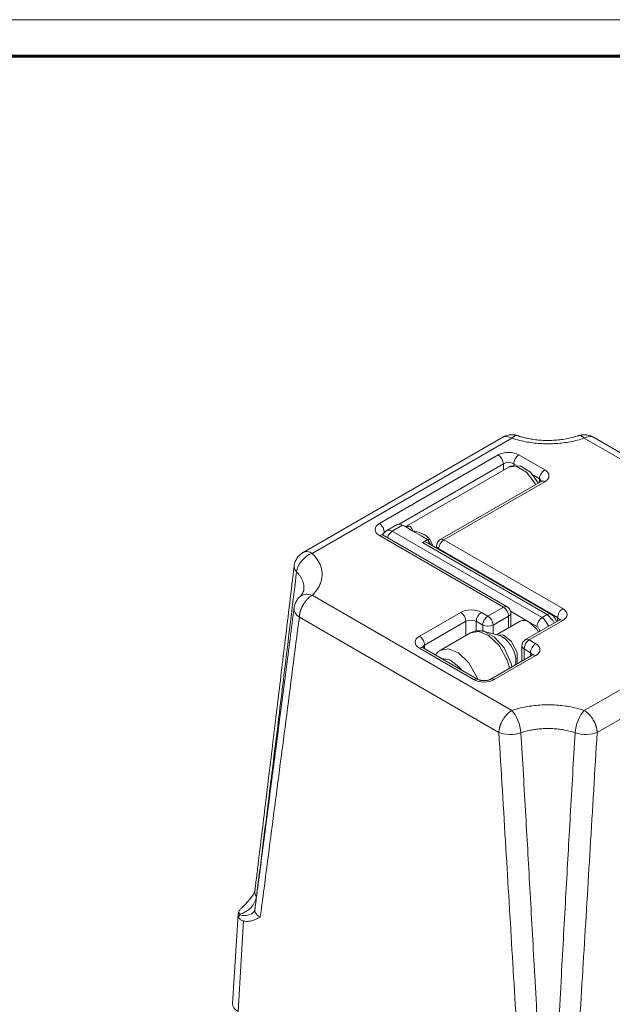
# Model space of a CAD drawing. Header units: millimetres. Extents: x 0 to 594, y 0 to 420.
# Tile 17 of 18: x 430 to 511, y 285 to 420. Entities that reach past the tile are written whole.
import ezdxf

# ---------------------------------------------------------------- set-up
doc = ezdxf.new("R2010")
doc.units = ezdxf.units.MM
doc.linetypes.add('K5LT_BASIC', pattern=[0])
doc.linetypes.add('K5LT_THIN', pattern=[0])
doc.layers.add('Системный слой (1)', color=7, linetype='Continuous', true_color=0x6c6c6c)

# ---------------------------------------------------------------- blocks, each defined once
blk = doc.blocks.new('U45')
at = {"layer": 'Системный слой (1)', "color": 7, "linetype": 'K5LT_THIN', "lineweight": 18, "true_color": 0xffffff}
for p, q in [((468.85, 347.18), (468.74, 347.12)), ((468.74, 347.12), (468.74, 347.12)), ((469.24, 347.24), (468.85, 347.18)), ((469.68, 347.15), (469.24, 347.24)), ((469.99, 347), (469.68, 347.15))]:
    blk.add_line(p, q, dxfattribs=at)
blk = doc.blocks.new('U48')
at = {"layer": 'Системный слой (1)', "color": 7, "linetype": 'K5LT_THIN', "lineweight": 18, "true_color": 0xffffff}
for p, q in [((507.21, 362.77), (507.53, 362.92)), ((507.53, 362.92), (507.97, 363.01)), ((507.97, 363.01), (508.35, 362.94)), ((508.35, 362.94), (508.46, 362.89)), ((508.46, 362.89), (508.46, 362.89))]:
    blk.add_line(p, q, dxfattribs=at)
blk = doc.blocks.new('U49')
at = {"layer": 'Системный слой (1)', "color": 7, "linetype": 'K5LT_THIN', "lineweight": 18, "true_color": 0xffffff}
for p, q in [((459.9, 297.93), (459.83, 297.65)), ((459.83, 297.65), (459.9, 297.27))]:
    blk.add_line(p, q, dxfattribs=at)
blk = doc.blocks.new('U84')
at = {"layer": 'Системный слой (1)', "color": 7, "linetype": 'K5LT_THIN', "lineweight": 18, "true_color": 0xffffff}
for p, q in [((496.04, 362.89), (496.16, 362.95)), ((496.04, 362.89), (496.04, 362.89)), ((496.16, 362.95), (496.55, 363.01)), ((496.55, 363.01), (496.99, 362.91)), ((496.99, 362.91), (497.29, 362.77))]:
    blk.add_line(p, q, dxfattribs=at)
blk = doc.blocks.new('U89')
at = {"layer": 'Системный слой (1)', "color": 7, "linetype": 'K5LT_THIN', "lineweight": 18, "true_color": 0xffffff}
for p, q in [((479.79, 349.75), (479.66, 349.5)), ((479.96, 349.96), (479.79, 349.75)), ((480.19, 350.13), (479.96, 349.96))]:
    blk.add_line(p, q, dxfattribs=at)
blk = doc.blocks.new('U90')
at = {"layer": 'Системный слой (1)', "color": 7, "linetype": 'K5LT_THIN', "lineweight": 18, "true_color": 0xffffff}
for p, q in [((484.89, 349.41), (483.77, 350.06)), ((485.77, 348.9), (484.89, 349.41))]:
    blk.add_line(p, q, dxfattribs=at)
blk = doc.blocks.new('U91')
at = {"layer": 'Системный слой (1)', "color": 7, "linetype": 'K5LT_THIN', "lineweight": 18, "true_color": 0xffffff}
for p, q in [((485.89, 348.67), (485.77, 348.9)), ((486.02, 348.44), (485.89, 348.67)), ((486.15, 348.21), (486.02, 348.44))]:
    blk.add_line(p, q, dxfattribs=at)
blk = doc.blocks.new('U92')
at = {"layer": 'Системный слой (1)', "color": 7, "linetype": 'K5LT_THIN', "lineweight": 18, "true_color": 0xffffff}
for p, q in [((482.64, 350.71), (482.35, 350.87)), ((483.77, 350.06), (482.64, 350.71))]:
    blk.add_line(p, q, dxfattribs=at)
blk = doc.blocks.new('U93')
at = {"layer": 'Системный слой (1)', "color": 7, "linetype": 'K5LT_THIN', "lineweight": 18, "true_color": 0xffffff}
for p, q in [((499.68, 337.61), (500.71, 336.62)), ((500.71, 336.62), (500.96, 336.23))]:
    blk.add_line(p, q, dxfattribs=at)
blk = doc.blocks.new('U94')
at = {"layer": 'Системный слой (1)', "color": 7, "linetype": 'K5LT_THIN', "lineweight": 18, "true_color": 0xffffff}
for p, q in [((497.15, 358.94), (496.86, 358.8)), ((498.44, 358.97), (497.15, 358.94)), ((499.84, 358.13), (498.44, 358.97)), ((500.92, 356.63), (499.84, 358.13))]:
    blk.add_line(p, q, dxfattribs=at)
blk = doc.blocks.new('U95')
at = {"layer": 'Системный слой (1)', "color": 7, "linetype": 'K5LT_THIN', "lineweight": 18, "true_color": 0xffffff}
for p, q in [((502.65, 338.68), (502.99, 338.41)), ((502.99, 338.41), (503.26, 338.06)), ((503.26, 338.06), (503.43, 337.66))]:
    blk.add_line(p, q, dxfattribs=at)
blk = doc.blocks.new('U96')
at = {"layer": 'Системный слой (1)', "color": 7, "linetype": 'K5LT_THIN', "lineweight": 18, "true_color": 0xffffff}
for p, q in [((486.83, 333.11), (487.03, 333.36)), ((487.03, 333.36), (487.27, 333.57)), ((487.27, 333.57), (487.53, 333.75))]:
    blk.add_line(p, q, dxfattribs=at)
blk = doc.blocks.new('U120')
at = {"layer": 'Системный слой (1)', "color": 7, "linetype": 'K5LT_THIN', "lineweight": 18, "true_color": 0xffffff}
for p, q in [((479.17, 351.08), (479.67, 350.55)), ((479.67, 350.55), (479.88, 349.87))]:
    blk.add_line(p, q, dxfattribs=at)
blk = doc.blocks.new('U122')
at = {"layer": 'Системный слой (1)', "color": 7, "linetype": 'K5LT_THIN', "lineweight": 18, "true_color": 0xffffff}
for p, q in [((487.53, 333.75), (488.64, 333.94)), ((488.64, 333.94), (490, 333.39)), ((490, 333.39), (491.43, 332.04)), ((491.43, 332.04), (492.59, 329.94)), ((492.59, 329.94), (492.65, 329.76))]:
    blk.add_line(p, q, dxfattribs=at)
blk = doc.blocks.new('U123')
at = {"layer": 'Системный слой (1)', "color": 7, "linetype": 'K5LT_THIN', "lineweight": 18, "true_color": 0xffffff}
for p, q in [((493.5, 336.33), (494.86, 335.61)), ((494.86, 335.61), (496.23, 334.09)), ((496.23, 334.09), (497.2, 331.92)), ((497.2, 331.92), (497.29, 331.47))]:
    blk.add_line(p, q, dxfattribs=at)
blk = doc.blocks.new('U124')
at = {"layer": 'Системный слой (1)', "color": 7, "linetype": 'K5LT_THIN', "lineweight": 18, "true_color": 0xffffff}
for p, q in [((491.65, 336.13), (492.77, 336.32)), ((492.77, 336.32), (494.12, 335.76)), ((494.12, 335.76), (495.55, 334.42)), ((495.55, 334.42), (496.71, 332.32)), ((496.71, 332.32), (496.99, 331.29))]:
    blk.add_line(p, q, dxfattribs=at)
blk = doc.blocks.new('U125')
at = {"layer": 'Системный слой (1)', "color": 7, "linetype": 'K5LT_THIN', "lineweight": 18, "true_color": 0xffffff}
for p, q in [((502.15, 338.63), (502.9, 337.84)), ((502.9, 337.84), (503.08, 337.46))]:
    blk.add_line(p, q, dxfattribs=at)
blk = doc.blocks.new('U126')
at = {"layer": 'Системный слой (1)', "color": 7, "linetype": 'K5LT_THIN', "lineweight": 18, "true_color": 0xffffff}
for p, q in [((501.74, 338), (501.44, 338.22)), ((502.37, 337.05), (501.74, 338))]:
    blk.add_line(p, q, dxfattribs=at)
blk = doc.blocks.new('U127')
at = {"layer": 'Системный слой (1)', "color": 7, "linetype": 'K5LT_THIN', "lineweight": 18, "true_color": 0xffffff}
for p, q in [((495.24, 335.88), (496.14, 335.8)), ((496.14, 335.8), (497.19, 334.98)), ((497.19, 334.98), (498.01, 333.44)), ((498.01, 333.44), (498.04, 332.04)), ((498.04, 332.04), (497.96, 331.85))]:
    blk.add_line(p, q, dxfattribs=at)
blk = doc.blocks.new('U128')
at = {"layer": 'Системный слой (1)', "color": 7, "linetype": 'K5LT_THIN', "lineweight": 18, "true_color": 0xffffff}
for p, q in [((480.44, 349.53), (480.28, 349.15)), ((480.94, 350.06), (480.44, 349.53))]:
    blk.add_line(p, q, dxfattribs=at)
blk = doc.blocks.new('U129')
at = {"layer": 'Системный слой (1)', "color": 7, "linetype": 'K5LT_THIN', "lineweight": 18, "true_color": 0xffffff}
for p, q in [((482.94, 350.73), (482.79, 350.67)), ((483.1, 350.76), (482.94, 350.73)), ((483.26, 350.74), (483.1, 350.76))]:
    blk.add_line(p, q, dxfattribs=at)
blk = doc.blocks.new('U130')
at = {"layer": 'Системный слой (1)', "color": 7, "linetype": 'K5LT_THIN', "lineweight": 18, "true_color": 0xffffff}
for p, q in [((487.7, 332.61), (488.81, 332.43)), ((488.81, 332.43), (490.06, 331.49)), ((490.06, 331.49), (490.44, 331.03))]:
    blk.add_line(p, q, dxfattribs=at)
blk = doc.blocks.new('U131')
at = {"layer": 'Системный слой (1)', "color": 7, "linetype": 'K5LT_THIN', "lineweight": 18, "true_color": 0xffffff}
for p, q in [((497.9, 358.92), (496.86, 358.8)), ((499.3, 358.13), (497.9, 358.92)), ((500.56, 356.42), (499.3, 358.13))]:
    blk.add_line(p, q, dxfattribs=at)
blk = doc.blocks.new('U197')
at = {"color": 7, "linetype": 'K5LT_THIN', "lineweight": 18, "true_color": 0xffffff}
blk.add_line((0, 420), (594, 420), dxfattribs=at)
at = {"color": 143, "linetype": 'K5LT_BASIC', "lineweight": 60, "true_color": 0x33acca}
blk.add_line((20, 415), (589, 415), dxfattribs=at)

msp = doc.modelspace()

# ---------------------------------------------------------------- linework, layer by layer
at = {"layer": 'Системный слой (1)', "color": 7, "linetype": 'K5LT_THIN', "lineweight": 18, "true_color": 0xffffff}
for p, q in [((496.0439, 362.8914), (468.7351, 347.1246)), ((497.2938, 362.7675), (469.9852, 347.0008)), ((534.518, 347.0008), (507.2094, 362.7675)), ((535.7681, 347.1246), (508.4593, 362.8914)), ((508.4593, 362.8913), (508.4594, 362.8913)), ((495.433, 360.4684), (479.1695, 351.0787)), ((501.797, 358.4271), (498.2614, 360.4684)), ((496.1401, 359.2436), (481.8944, 351.0189)), ((496.865, 358.8046), (482.7811, 350.6733)), ((496.1401, 358.3861), (496.1401, 359.2436)), ((497.5543, 359.0378), (497.5543, 359.2436)), ((497.8812, 359.0549), (497.5543, 359.2436)), ((501.0899, 357.2024), (500.2578, 357.6828)), ((501.0899, 357.2024), (501.3687, 356.8906)), ((501.0899, 356.7241), (501.0899, 357.2024)), ((487.5084, 348.8828), (501.297, 356.8437)), ((488.0084, 348.8333), (501.797, 356.7941)), ((481.6015, 350.9488), (480.1873, 350.1323)), ((482.3515, 350.8745), (480.9373, 350.0581)), ((479.1695, 349.4457), (496.1401, 339.6477)), ((479.5978, 349.5422), (479.8482, 349.8368)), ((479.6695, 349.4952), (496.6401, 339.6973)), ((501.4434, 338.2189), (480.9373, 350.0581)), ((484.895, 349.4061), (484.8949, 349.4061)), ((485.0586, 348.4951), (485.7657, 348.9034)), ((486.0284, 348.9331), (485.805, 348.8122)), ((486.5448, 347.9753), (486.0284, 348.9331)), ((504.2718, 339.4436), (488.0084, 348.8333)), ((502.1505, 338.6271), (485.0586, 348.4951)), ((502.6505, 338.6766), (485.7478, 348.4354)), ((487.0084, 347.7076), (487.0084, 348.0168)), ((487.3013, 347.5385), (487.3013, 347.6086)), ((503.5647, 338.2189), (487.3013, 347.6086)), ((468.8251, 341.9836), (468.8251, 341.9835)), ((469.9852, 341.2761), (497.2938, 325.5094)), ((507.2094, 325.5094), (534.518, 341.2761)), ((496.1401, 339.6477), (494.0188, 338.423)), ((468.2185, 338.2861), (495.5271, 322.5194)), ((490.3065, 338.9333), (484.6496, 335.6673)), ((494.0188, 338.423), (493.1349, 338.9333)), ((496.8472, 338.423), (494.7259, 337.1982)), ((496.8472, 336.819), (496.8472, 338.423)), ((499.6756, 337.6065), (497.106, 339.09)), ((497.1401, 336.9881), (497.1401, 338.8312)), ((502.1505, 338.6271), (501.4434, 338.2189)), ((503.5647, 337.7406), (503.5647, 338.2189)), ((503.5647, 338.2189), (503.8436, 337.9071)), ((508.9761, 322.5194), (536.2847, 338.2861)), ((491.0136, 337.7085), (485.3567, 334.4426)), ((491.0136, 335.7603), (491.0136, 337.7085)), ((492.4278, 336.3974), (492.4278, 337.7085)), ((493.3117, 337.1982), (492.4278, 337.7085)), ((493.3117, 336.3726), (493.3117, 337.1982)), ((494.7259, 336.0095), (494.7259, 337.1982)), ((495.2213, 335.8803), (498.4256, 337.7303)), ((499.1756, 335.2065), (503.7718, 337.8601)), ((499.6756, 335.157), (504.2718, 337.8106)), ((500.7363, 336.9941), (499.6756, 337.6065)), ((487.5261, 333.7469), (491.6474, 336.1263)), ((495.4566, 335.8189), (493.496, 336.3305)), ((495.4566, 335.8189), (495.4565, 335.8189)), ((501.0899, 336.3117), (501.0899, 336.3817)), ((501.1531, 336.3482), (501.0899, 336.3817)), ((484.6496, 334.0343), (492.0742, 329.7477)), ((485.0779, 334.1308), (485.3567, 334.4426)), ((485.1496, 334.0838), (492.5742, 329.7972)), ((485.3567, 333.9643), (485.3567, 334.4426)), ((498.6756, 332.2642), (498.6756, 334.3405)), ((500.5595, 334.6467), (499.6756, 335.157)), ((494.4027, 329.7972), (500.0595, 333.0632)), ((494.9027, 329.7477), (500.5595, 333.0137)), ((499.8524, 333.4219), (498.9685, 333.9322)), ((498.9685, 332.4333), (498.9685, 333.9322)), ((499.8524, 332.9436), (499.8524, 333.4219)), ((499.8524, 333.4219), (500.1312, 333.1102)), ((497.7857, 331.7846), (497.7746, 331.744)), ((497.7857, 331.7846), (497.7857, 331.7846)), ((462.0509, 300.5466), (462.0525, 300.5491)), ((462.3612, 300.0419), (462.3496, 300.0569)), ((459.0936, 285.4009), (459.8344, 297.6485)), ((462.0469, 298.0256), (462.0469, 298.0256)), ((459.8241, 284.3307), (460.5735, 296.7202))]:
    msp.add_line(p, q, dxfattribs=at)
for centre, start, end in [((488.0084, 348.0168), 120, 180), ((496.1401, 338.8312), 0, 60), ((499.6756, 334.3405), 120, 180)]:
    msp.add_arc(centre, 1, start, end, dxfattribs=at)
for centre, major_axis, ratio, start_param, end_param in [((497.2938, 360.7262), (0.8028, 2.3676), 0.41351148, 6.28134036, 6.97003349), ((507.2094, 360.7262), (-0.8028, 2.3676), 0.41351148, 5.59633712, 6.28503026), ((496.8472, 359.6519), (-2, 0), 0.57735027, 3.92699082, 5.49778714), ((495.433, 359.6519), (-0.5, 0.866), 0.57735027, 3.92699082, 5.49778714), ((498.2614, 359.6519), (0.5, 0.866), 0.57735027, 0.78539816, 2.35619449), ((496.8472, 358.8354), (-1, 0), 0.57735027, 3.92699082, 5.49778714), ((501.797, 357.6106), (0.5, 0.866), 0.57735027, 0.78539816, 2.35619449), ((500.3827, 357.6106), (2, 0), 0.57735027, 5.49778714, 7.06858347), ((501.797, 355.9777), (-0.5, 0.866), 0.57735027, 5.49778714, 6.28318531), ((480.5838, 350.2622), (-2, 0), 0.57735027, 5.49778714, 7.06858347), ((480.9373, 348.8333), (-0.75, 1.299), 0.57735027, 5.49778714, 6.28318531), ((482.3515, 349.6498), (-0.75, 1.299), 0.57735027, 5.49778714, 6.28318531), ((482.9506, 351.6541), (-0.258, -0.9661), 0.90035581, 0.00243692, 0.64206925), ((479.1695, 348.6292), (0.5, 0.866), 0.57735027, 0, 0.78539816), ((488.0084, 348.0168), (0.5, 0.866), 0.57735027, 0.78539816, 2.35619449), ((488.0084, 348.0168), (-0.5, 0.866), 0.57735027, 5.49778714, 6.28318531), ((485.7044, 347.3058), (-0.628, 1.1991), 0.60288476, 5.52259756, 6.30799573), ((488.0084, 348.0168), (-1, 0), 0.57735027, 0, 0.78539816), ((469.9852, 344.9596), (-1.7525, -1.7829), 0.70404184, 4.09085794, 5.54753798), ((469.9852, 344.9596), (-2.4821, 0.299), 0.53089498, 6.28103291, 6.88042107), ((469.9852, 339.2348), (-1.7525, 1.7829), 0.70404184, 5.33392002, 6.27419421), ((469.9852, 339.2348), (2.4792, -0.3217), 0.61627279, 3.14828923, 4.00221947), ((496.1401, 338.8312), (0.5, 0.866), 0.57735027, 0, 0.78539816), ((496.1401, 338.8312), (-0.5, 0.866), 0.57735027, 3.92699082, 5.49778714), ((504.2718, 338.6271), (0.5, 0.866), 0.57735027, 0.78539816, 2.35619449), ((502.8576, 338.6271), (2, 0), 0.57735027, 5.49778714, 7.06858347), ((491.7207, 338.1168), (-2, 0), 0.57735027, 3.92699082, 5.49778714), ((490.3065, 338.1168), (-0.5, 0.866), 0.57735027, 3.92699082, 5.49778714), ((493.1349, 338.1168), (0.5, 0.866), 0.57735027, 0.78539816, 2.35619449), ((494.0188, 337.6065), (0.5, 0.866), 0.57735027, 0.78539816, 2.35619449), ((494.0188, 337.6065), (0.5, -0.866), 0.57735027, 0.78539816, 2.35619449), ((496.1401, 338.8312), (1, 0), 0.57735027, 5.49778714, 6.28318531), ((501.4434, 337.4024), (-0.5, -0.866), 0.57735027, 3.92699082, 5.49778714), ((502.1505, 337.8106), (0.5, 0.866), 0.57735027, 0, 0.78539816), ((491.7207, 337.3003), (-1, 0), 0.57735027, 3.92699082, 5.49778714), ((494.0188, 337.6065), (1, 0), 0.57735027, 3.92699082, 5.49778714), ((499.6756, 335.5652), (1.25, -2.1651), 0.57735027, 2.35619449, 3.14159265), ((500.7363, 336.5859), (0.25, -0.433), 0.57735027, 0.78539816, 2.35619449), ((504.2718, 336.9941), (-0.5, 0.866), 0.57735027, 5.49778714, 6.28318531), ((486.0638, 334.8508), (-2, 0), 0.57735027, 5.49778714, 7.06858347), ((484.6496, 334.8508), (-0.5, 0.866), 0.57735027, 3.92699082, 5.49778714), ((495.9575, 333.4186), (1.3404, -2.3217), 0.57735027, 0.51797467, 2.62361798), ((484.6496, 333.2178), (0.5, 0.866), 0.57735027, 0, 0.78539816), ((499.6756, 334.3405), (-1, 0), 0.57735027, 0, 0.78539816), ((499.6756, 334.3405), (-0.5, -0.866), 0.57735027, 3.92699082, 5.49778714), ((499.6756, 334.3405), (-0.5, 0.866), 0.57735027, 5.49778714, 6.28318531), ((500.5595, 333.8302), (0.5, 0.866), 0.57735027, 0.78539816, 2.35619449), ((499.1453, 333.8302), (2, 0), 0.57735027, 5.49778714, 7.06858347), ((500.5595, 332.1972), (-0.5, 0.866), 0.57735027, 5.49778714, 6.28318531), ((492.0742, 328.9312), (0.5, 0.866), 0.57735027, 0, 0.78539816), ((493.4885, 330.5642), (2, 0), 0.57735027, 3.92699082, 5.49778714), ((494.9027, 328.9312), (-0.5, 0.866), 0.57735027, 5.49778714, 6.28318531), ((497.2938, 323.4682), (-0.8028, 2.3676), 0.41351148, 4.13965707, 5.59633712), ((507.2094, 323.4682), (0.8028, 2.3676), 0.41351148, 0.68684819, 2.14352823), ((497.2938, 323.4682), (-2.4955, -0.15), 0.490835, 0.75513917, 2.06933703), ((507.2094, 323.4682), (2.4955, -0.15), 0.490835, 4.21384827, 5.52804614), ((460.0955, 299.6904), (1.9514, 1.5627), 0.74111603, 4.17676333, 5.6320457), ((460.0955, 299.5883), (1.9514, -1.5627), 0.74111603, 5.24801463, 6.27183326), ((461.5951, 285.3507), (2.503, 0), 0.5766475, 3.10672852, 3.92638183)]:
    msp.add_ellipse(centre, major_axis=major_axis, ratio=ratio, start_param=start_param, end_param=end_param, dxfattribs=at)
for points, knots in [([(496.0439, 362.8913), (496.0618, 362.9017), (496.0799, 362.9118), (496.1162, 362.9316), (496.1345, 362.9413), (496.1713, 362.9602), (496.1899, 362.9694), (496.2425, 362.9947), (496.2768, 363.0103), (496.3763, 363.0528), (496.4418, 363.0776), (496.605, 363.1316), (496.7019, 363.1572), (496.8951, 363.1961), (496.9927, 363.2099), (497.178, 363.2252), (497.2674, 363.2277), (497.4412, 363.2232), (497.5231, 363.217), (497.6586, 363.2001), (497.7138, 363.1913), (497.837, 363.1674), (497.9016, 363.1521), (498.0099, 363.1219), (498.0544, 363.1081), (498.0966, 363.0938)], [0.30366083, 0.30366083, 0.30366083, 0.30366083, 0.76245406, 0.76245406, 1.22124728, 1.22124728, 1.68004051, 1.68004051, 2.51521596, 2.51521596, 4.07574202, 4.07574202, 6.30943332, 6.30943332, 8.44568827, 8.44568827, 10.45002462, 10.45002462, 12.25925214, 12.25925214, 13.50077044, 13.50077044, 14.99175681, 14.99175681, 16, 16, 16, 16]), ([(497.2938, 362.7675), (497.6407, 362.6498), (498.3282, 362.4485), (499.36, 362.23), (500.3624, 362.0853), (501.3517, 362.003), (502.357, 361.9795), (503.3578, 362.0153), (504.3423, 362.1095), (505.3101, 362.2616), (506.2726, 362.4759), (506.8973, 362.6616), (507.2094, 362.7675)], [0, 0, 0, 0, 1.50865904, 2.88637321, 4.11537518, 5.37974728, 6.63024573, 7.88468886, 9.13606339, 10.36846926, 11.64237216, 13, 13, 13, 13]), ([(498.0966, 363.0938), (498.0972, 363.0936), (498.0978, 363.0934), (498.0991, 363.093), (498.0999, 363.0927), (498.1021, 363.0919), (498.1036, 363.0914), (498.1079, 363.09), (498.1108, 363.089), (498.1194, 363.0861), (498.1251, 363.0842), (498.1421, 363.0785), (498.1535, 363.0747), (498.1874, 363.0635), (498.21, 363.056), (498.2776, 363.0342), (498.3228, 363.0198), (498.4584, 362.9779), (498.5497, 362.951), (498.8249, 362.8736), (499.0122, 362.8259), (499.4445, 362.727), (499.6919, 362.6782), (500.2007, 362.5932), (500.4625, 362.5574), (501.0034, 362.4992), (501.2828, 362.4776), (501.8129, 362.4523), (502.0631, 362.4468), (502.6248, 362.4492), (502.9361, 362.4607), (503.5218, 362.5012), (503.7966, 362.5284), (504.3735, 362.6029), (504.6746, 362.6523), (505.2244, 362.7624), (505.4749, 362.8208), (505.955, 362.9491), (506.1848, 363.0186), (506.4066, 363.0938)], [0, 0, 0, 0, 0.0047619, 0.0047619, 0.01107114, 0.01107114, 0.02317382, 0.02317382, 0.04686342, 0.04686342, 0.09372685, 0.09372685, 0.18693792, 0.18693792, 0.37129597, 0.37129597, 0.73588393, 0.73588393, 1.45680365, 1.45680365, 2.88213028, 2.88213028, 4.68235842, 4.68235842, 6.52145964, 6.52145964, 8.43951776, 8.43951776, 10.14033374, 10.14033374, 12.25805378, 12.25805378, 14.15759625, 14.15759625, 16.30260576, 16.30260576, 18.17439273, 18.17439273, 20, 20, 20, 20]), ([(508.4592, 362.8914), (508.4413, 362.9017), (508.4233, 362.9118), (508.387, 362.9316), (508.3688, 362.9412), (508.3321, 362.9601), (508.3136, 362.9693), (508.2611, 362.9945), (508.2269, 363.0101), (508.1277, 363.0525), (508.0624, 363.0773), (507.8994, 363.1312), (507.8025, 363.1569), (507.6093, 363.1959), (507.5117, 363.2097), (507.3263, 363.2251), (507.2369, 363.2277), (507.0631, 363.2233), (506.9811, 363.2171), (506.8452, 363.2002), (506.7897, 363.1914), (506.6662, 363.1674), (506.6016, 363.1521), (506.4933, 363.1219), (506.4489, 363.1081), (506.4066, 363.0938)], [0.30486881, 0.30486881, 0.30486881, 0.30486881, 0.76245406, 0.76245406, 1.22003931, 1.22003931, 1.67762456, 1.67762456, 2.51038405, 2.51038405, 4.06607822, 4.06607822, 6.30042005, 6.30042005, 8.43736957, 8.43736957, 10.44214597, 10.44214597, 12.25240195, 12.25240195, 13.50077044, 13.50077044, 14.99175681, 14.99175681, 16, 16, 16, 16]), ([(501.418, 356.9353), (501.4177, 356.9348), (501.4173, 356.9342), (501.4128, 356.9291), (501.4086, 356.9247), (501.3971, 356.9138), (501.3894, 356.907), (501.37, 356.8914), (501.3583, 356.8828), (501.3383, 356.8692), (501.3316, 356.8648), (501.3161, 356.855), (501.3071, 356.8496), (501.2974, 356.8439), (501.2972, 356.8438), (501.297, 356.8437)], [0, 0, 0, 0, 1.4, 1.4, 2.78404211, 2.78404211, 4.18404211, 4.18404211, 5.58404211, 5.58404211, 6.2277727, 6.2277727, 6.98288686, 6.98288686, 7, 7, 7, 7]), ([(482.6365, 350.71), (482.6376, 350.7094), (482.64, 350.7081), (482.6449, 350.7055), (482.6479, 350.7041), (482.6521, 350.7021), (482.6531, 350.7017), (482.6548, 350.701), (482.6557, 350.7006), (482.6572, 350.6999), (482.6579, 350.6996), (482.6593, 350.6991), (482.6599, 350.6989), (482.6611, 350.6984), (482.6617, 350.6981), (482.6629, 350.6977), (482.6634, 350.6975), (482.6649, 350.6969), (482.6659, 350.6965), (482.669, 350.6954), (482.6711, 350.6946), (482.6793, 350.6918), (482.6853, 350.6899), (482.6926, 350.688)], [0, 0, 0, 0, 2.8, 2.8, 5.6, 5.6, 6.33229943, 6.33229943, 6.95942332, 6.95942332, 7.47330501, 7.47330501, 7.89439308, 7.89439308, 8.31548114, 8.31548114, 8.64319132, 8.64319132, 9.29861168, 9.29861168, 10.56271207, 10.56271207, 14, 14, 14, 14]), ([(482.7991, 350.673), (482.795, 350.6729), (482.7919, 350.6729), (482.7856, 350.6731), (482.7834, 350.6732), (482.778, 350.6735), (482.7747, 350.6737), (482.7652, 350.6744), (482.7579, 350.6752), (482.742, 350.6774), (482.7332, 350.6788), (482.7141, 350.6826), (482.7033, 350.6851), (482.6926, 350.688)], [0, 0, 0, 0, 0.6, 0.6, 0.85698529, 0.85698529, 1.2, 1.2, 1.8, 1.8, 2.4, 2.4, 3, 3, 3, 3]), ([(483.7657, 350.0581), (483.7321, 350.1222), (483.6888, 350.2388), (483.6122, 350.3802), (483.546, 350.489), (483.4837, 350.5726), (483.4218, 350.6399), (483.3625, 350.6893), (483.3097, 350.7217), (483.2781, 350.7361), (483.2649, 350.7413)], [0, 0, 0, 0, 2.11079632, 3.93282793, 5.46111293, 6.85349404, 8.10997128, 9.37794966, 10.34129256, 11, 11, 11, 11]), ([(479.6695, 349.4952), (479.6687, 349.4957), (479.6678, 349.4962), (479.6655, 349.4976), (479.6641, 349.4984), (479.6626, 349.4993), (479.6625, 349.4993), (479.6598, 349.5009), (479.6571, 349.5025), (479.6496, 349.507), (479.6449, 349.51), (479.6323, 349.5179), (479.6248, 349.5229), (479.6124, 349.5315), (479.6073, 349.5352), (479.5935, 349.5453), (479.5856, 349.5515), (479.5724, 349.5626), (479.5671, 349.5675), (479.5571, 349.577), (479.5531, 349.5813), (479.549, 349.586), (479.5487, 349.5864), (479.5485, 349.5867)], [0, 0, 0, 0, 0.07741726, 0.07741726, 0.21011661, 0.21011661, 0.21289746, 0.21289746, 0.46450355, 0.46450355, 0.9290071, 0.9290071, 1.76124001, 1.76124001, 2.40756398, 2.40756398, 3.63708663, 3.63708663, 4.84701917, 4.84701917, 6.44701917, 6.44701917, 8, 8, 8, 8]), ([(486.0284, 348.9331), (485.9953, 348.9832), (485.9277, 349.0723), (485.8193, 349.1892), (485.7099, 349.2897), (485.592, 349.384), (485.4617, 349.4752), (485.3129, 349.5662), (485.1456, 349.655), (484.9569, 349.7414), (484.7452, 349.824), (484.5096, 349.901), (484.2594, 349.9669), (484.0097, 350.0213), (483.8437, 350.0444), (483.7657, 350.0581)], [0, 0, 0, 0, 1.022417, 1.93864252, 2.83200159, 3.70109124, 4.69132513, 5.75240131, 6.92315173, 8.2063085, 9.61650863, 11.1687285, 12.84891043, 14.47680272, 16, 16, 16, 16]), ([(468.735, 347.1245), (468.7115, 347.111), (468.6883, 347.0971), (468.6081, 347.0472), (468.5518, 347.009), (468.4088, 346.9031), (468.3246, 346.8317), (468.1677, 346.6795), (468.096, 346.6004), (467.9665, 346.4379), (467.9065, 346.3523), (467.8032, 346.1835), (467.7588, 346.1007), (467.6814, 345.9343), (467.6486, 345.8528), (467.603, 345.7197), (467.5869, 345.6677), (467.5533, 345.5436), (467.5375, 345.4736), (467.5172, 345.3604), (467.5108, 345.3185), (467.5046, 345.2705), (467.5039, 345.2645), (467.5032, 345.2586)], [0.22375791, 0.22375791, 0.22375791, 0.22375791, 0.67127373, 0.67127373, 1.79006329, 1.79006329, 3.62208639, 3.62208639, 5.38062535, 5.38062535, 7.07765666, 7.07765666, 8.65608857, 8.65608857, 10.09514824, 10.09514824, 10.99807496, 10.99807496, 12.19845092, 12.19845092, 12.900622, 12.900622, 13, 13, 13, 13]), ([(469.9852, 341.2761), (470.1889, 341.4763), (470.5377, 341.8733), (470.9161, 342.4689), (471.1668, 343.0477), (471.3094, 343.6188), (471.3501, 344.1993), (471.288, 344.7772), (471.1248, 345.3456), (470.8615, 345.9042), (470.5373, 346.3895), (470.2285, 346.7534), (470.0512, 346.936), (469.9852, 347.0008)], [0, 0, 0, 0, 1.62467456, 3.10835206, 4.43188808, 5.79352597, 7.14020741, 8.49130448, 9.83904397, 11.16662251, 12.53622289, 13.47351083, 14, 14, 14, 14]), ([(462.1306, 300.7959), (462.1333, 300.8181), (462.136, 300.8403), (462.1441, 300.9077), (462.1496, 300.9528), (462.166, 301.0873), (462.1769, 301.1768), (462.2093, 301.4436), (462.2308, 301.621), (462.2951, 302.15), (462.3378, 302.5016), (462.4652, 303.5504), (462.5498, 304.2475), (462.8022, 306.3274), (462.9698, 307.7102), (463.4722, 311.8574), (463.8067, 314.6216), (464.4997, 320.3547), (464.8583, 323.3235), (465.5749, 329.261), (465.9329, 332.2296), (466.6951, 338.5517), (467.0992, 341.9051), (467.5032, 345.2586)], [0.03974013, 0.03974013, 0.03974013, 0.03974013, 0.07716616, 0.07716616, 0.1531166, 0.1531166, 0.30372071, 0.30372071, 0.6023354, 0.6023354, 1.19437771, 1.19437771, 2.3680882, 2.3680882, 4.69643628, 4.69643628, 9.35145705, 9.35145705, 14.351453, 14.351453, 19.35144895, 19.35144895, 24.99997975, 24.99997975, 24.99997975, 24.99997975]), ([(462.3496, 300.0569), (462.872, 304.1806), (463.8436, 311.9388), (465.2245, 323.0957), (466.5366, 333.7719), (467.3979, 340.8153), (467.8436, 344.4658)], [0, 0, 0, 0, 1.95463264, 3.67286784, 5.27585781, 7, 7, 7, 7]), ([(468.8251, 341.9836), (468.8473, 342.1355), (468.8625, 342.4272), (468.8095, 342.841), (468.6977, 343.2224), (468.5361, 343.5781), (468.3305, 343.9089), (468.0985, 344.2037), (467.929, 344.3826), (467.8436, 344.4658)], [0, 0, 0, 0, 1.76008034, 3.36732461, 4.79590064, 6.23838903, 7.62940121, 8.87472353, 10, 10, 10, 10]), ([(468.2327, 341.0177), (468.1594, 340.9457), (468.0905, 340.869), (467.9619, 340.707), (467.9025, 340.6215), (467.7943, 340.4434), (467.7457, 340.3508), (467.6605, 340.1604), (467.624, 340.0627), (467.5637, 339.8646), (467.5398, 339.7643), (467.5162, 339.6286), (467.511, 339.5943), (467.5063, 339.5588), (467.5061, 339.5577), (467.506, 339.5565)], [0, 0, 0, 0, 2.96946565, 2.96946565, 5.97032334, 5.97032334, 8.98595132, 8.98595132, 11.99244799, 11.99244799, 14.96480533, 14.96480533, 15.96740305, 15.96740305, 16, 16, 16, 16]), ([(468.2185, 338.2861), (468.2189, 338.3), (468.22, 338.3282), (468.2223, 338.3709), (468.2255, 338.4141), (468.2305, 338.4725), (468.2362, 338.5229), (468.242, 338.5677), (468.2463, 338.5974), (468.2519, 338.6364), (468.2595, 338.6816), (468.2677, 338.7273), (468.2768, 338.7732), (468.2865, 338.8194), (468.297, 338.866), (468.3082, 338.9127), (468.3202, 338.9598), (468.333, 339.007), (468.3462, 339.0545), (468.3606, 339.1016), (468.3751, 339.1485), (468.3874, 339.1852), (468.3973, 339.2161), (468.408, 339.246), (468.4218, 339.2852), (468.4379, 339.3288), (468.4542, 339.3716), (468.4707, 339.4134), (468.4872, 339.4543), (468.504, 339.4938), (468.5205, 339.5325), (468.5374, 339.5702), (468.5542, 339.6073), (468.5712, 339.6436), (468.5884, 339.6796), (468.6061, 339.7158), (468.6246, 339.7526), (468.6443, 339.791), (468.6653, 339.8308), (468.6888, 339.8743), (468.746, 339.9771), (468.8353, 340.1252), (468.9303, 340.2651), (468.9893, 340.3465), (469.0118, 340.3768), (469.0374, 340.4107), (469.0621, 340.4429), (469.0908, 340.4792), (469.1152, 340.5095), (469.1399, 340.5396), (469.1647, 340.5692), (469.1898, 340.5985), (469.2149, 340.6275), (469.2404, 340.6561), (469.266, 340.6843), (469.2918, 340.7122), (469.3179, 340.7397), (469.344, 340.7668), (469.3703, 340.7937), (469.3969, 340.8201), (469.4879, 340.9089), (469.5916, 341.0002), (469.6976, 341.083), (469.7375, 341.113), (469.7679, 341.1352), (469.7984, 341.1569), (469.8292, 341.1781), (469.8601, 341.1988), (469.8912, 341.219), (469.9329, 341.2452), (469.9643, 341.264), (469.9852, 341.2761)], [0, 0, 0, 0, 0.94643591, 1.89805432, 2.8539756, 3.81413664, 5.73739015, 6.13884487, 6.69886172, 7.660394, 8.62173335, 9.58480447, 10.5497428, 11.51814918, 12.48815824, 13.4608927, 14.43522699, 15.41248085, 16.391018, 17.36396463, 18.32970493, 19.27967224, 19.63168356, 20.22125215, 21.13787633, 22.03791551, 22.91275076, 23.77906904, 24.61827382, 25.43923026, 26.23310302, 27.01798509, 27.78505985, 28.54340049, 29.29304003, 30.04271566, 30.81841288, 31.62026115, 32.47497783, 33.35632674, 34.40096831, 39.09459841, 43.07562623, 43.95589461, 44.80941749, 45.22330186, 46.3837786, 47.131501, 47.87911673, 48.62621312, 49.37290621, 50.11919314, 50.86538843, 51.6114929, 52.35769875, 53.10399467, 53.85026092, 54.59715483, 55.34488647, 56.09488196, 56.84619835, 63.00363632, 64.60013324, 65.40884271, 66.2191821, 67.03481518, 67.85396049, 68.67851135, 69.50487257, 70.3349011, 72, 72, 72, 72]), ([(468.2327, 341.0177), (468.2476, 341.0324), (468.2622, 341.047), (468.2893, 341.0745), (468.3017, 341.0874), (468.3189, 341.1055), (468.3239, 341.1108), (468.331, 341.1183), (468.333, 341.1205), (468.3371, 341.1249), (468.3391, 341.127), (468.3428, 341.131), (468.3444, 341.1328), (468.3491, 341.1378), (468.3521, 341.1411), (468.3611, 341.151), (468.367, 341.1575), (468.3843, 341.1767), (468.3955, 341.1893), (468.4283, 341.2271), (468.4491, 341.2519), (468.5082, 341.3248), (468.5435, 341.3719), (468.6107, 341.4682), (468.6415, 341.5171), (468.6935, 341.6077), (468.7151, 341.6496), (468.7509, 341.7271), (468.7654, 341.7629), (468.7891, 341.8292), (468.7984, 341.86), (468.8144, 341.9219), (468.8187, 341.9519), (468.8251, 341.9836), (468.8251, 341.9836), (468.8251, 341.9836)], [0, 0, 0, 0, 0.72148837, 0.72148837, 1.3632205, 1.3632205, 1.62891625, 1.62891625, 1.738922, 1.738922, 1.84892776, 1.84892776, 1.93797884, 1.93797884, 2.10560383, 2.10560383, 2.43561534, 2.43561534, 3.08516154, 3.08516154, 4.38425393, 4.38425393, 6.96148539, 6.96148539, 9.87754031, 9.87754031, 12.66846735, 12.66846735, 15.36417628, 15.36417628, 17.97098101, 17.97098101, 20.99798207, 20.99798207, 21, 21, 21, 21]), ([(462.1296, 298.2752), (462.1309, 298.2856), (462.1323, 298.2961), (462.1366, 298.3286), (462.1395, 298.3506), (462.1481, 298.4163), (462.1538, 298.46), (462.1709, 298.5904), (462.1823, 298.677), (462.2162, 298.9357), (462.2387, 299.1076), (462.306, 299.6207), (462.3507, 299.9618), (462.484, 300.9794), (462.5726, 301.6561), (462.8381, 303.6854), (463.0149, 305.0382), (463.5436, 309.0861), (463.8951, 311.7817), (464.6051, 317.2319), (464.9636, 319.9866), (465.6801, 325.4962), (466.0381, 328.2512), (466.7662, 333.8563), (467.1362, 336.7065), (467.506, 339.5565)], [0.02148398, 0.02148398, 0.02148398, 0.02148398, 0.04047978, 0.04047978, 0.08047962, 0.08047962, 0.15983938, 0.15983938, 0.31727907, 0.31727907, 0.62959878, 0.62959878, 1.24911885, 1.24911885, 2.47792031, 2.47792031, 4.93435664, 4.93435664, 9.82791852, 9.82791852, 14.82789853, 14.82789853, 19.82787853, 19.82787853, 24.99990002, 24.99990002, 24.99990002, 24.99990002]), ([(462.8784, 297.2813), (463.4674, 301.7732), (464.633, 310.6986), (466.4117, 324.3678), (467.6031, 333.5438), (468.2185, 338.2861)], [0, 0, 0, 0, 1.97295158, 3.91885475, 6, 6, 6, 6]), ([(503.8929, 337.9517), (503.8926, 337.9512), (503.8921, 337.9507), (503.8876, 337.9456), (503.8835, 337.9411), (503.872, 337.9302), (503.8643, 337.9234), (503.8449, 337.9079), (503.8332, 337.8992), (503.8132, 337.8856), (503.8065, 337.8812), (503.7909, 337.8714), (503.782, 337.866), (503.7723, 337.8604), (503.772, 337.8603), (503.7718, 337.8601)], [0, 0, 0, 0, 1.4, 1.4, 2.78404211, 2.78404211, 4.18404211, 4.18404211, 5.58404211, 5.58404211, 6.2277727, 6.2277727, 6.98288686, 6.98288686, 7, 7, 7, 7]), ([(491.6474, 336.1263), (491.7171, 336.1665), (491.789, 336.2029), (491.9369, 336.2676), (492.0128, 336.2959), (492.1685, 336.3444), (492.2483, 336.3645), (492.4116, 336.3964), (492.4952, 336.4081), (492.6663, 336.4227), (492.7538, 336.4255), (492.9325, 336.4219), (493.0238, 336.4153), (493.2103, 336.3922), (493.3054, 336.3754), (493.4321, 336.3467), (493.4641, 336.3389), (493.496, 336.3305)], [0, 0, 0, 0, 1.78754432, 1.78754432, 3.58463304, 3.58463304, 5.40714882, 5.40714882, 7.27333573, 7.27333573, 9.20051233, 9.20051233, 11.20258368, 11.20258368, 13.2934196, 13.2934196, 14, 14, 14, 14]), ([(485.1496, 334.0838), (485.1488, 334.0843), (485.1479, 334.0848), (485.1455, 334.0862), (485.1441, 334.0871), (485.1399, 334.0895), (485.1372, 334.0911), (485.1297, 334.0957), (485.125, 334.0986), (485.1124, 334.1066), (485.1049, 334.1116), (485.0924, 334.1201), (485.0873, 334.1238), (485.0736, 334.1339), (485.0657, 334.1402), (485.0525, 334.1512), (485.0471, 334.1561), (485.0372, 334.1656), (485.0332, 334.17), (485.0291, 334.1747), (485.0288, 334.175), (485.0286, 334.1754)], [0, 0, 0, 0, 0.07741726, 0.07741726, 0.21289746, 0.21289746, 0.46450355, 0.46450355, 0.9290071, 0.9290071, 1.76124001, 1.76124001, 2.40756398, 2.40756398, 3.63708663, 3.63708663, 4.84701917, 4.84701917, 6.44701917, 6.44701917, 8, 8, 8, 8]), ([(500.1806, 333.1548), (500.1802, 333.1543), (500.1798, 333.1537), (500.1753, 333.1486), (500.1712, 333.1442), (500.1597, 333.1333), (500.152, 333.1265), (500.1326, 333.111), (500.1209, 333.1023), (500.1009, 333.0887), (500.0942, 333.0843), (500.0786, 333.0745), (500.0697, 333.0691), (500.06, 333.0635), (500.0597, 333.0633), (500.0595, 333.0632)], [0, 0, 0, 0, 1.4, 1.4, 2.78404211, 2.78404211, 4.18404211, 4.18404211, 5.58404211, 5.58404211, 6.2277727, 6.2277727, 6.98288686, 6.98288686, 7, 7, 7, 7]), ([(494.4027, 329.7972), (494.4018, 329.7967), (494.4009, 329.7962), (494.3985, 329.7949), (494.397, 329.794), (494.3925, 329.7915), (494.3896, 329.7898), (494.3811, 329.7851), (494.3754, 329.7821), (494.3591, 329.7735), (494.3481, 329.768), (494.3159, 329.7524), (494.2936, 329.7424), (494.2435, 329.7218), (494.2155, 329.7112), (494.1472, 329.6877), (494.1058, 329.6752), (494.0187, 329.6523), (493.9732, 329.6421), (493.9, 329.6282), (493.8733, 329.6236), (493.7934, 329.6115), (493.739, 329.6052), (493.6457, 329.5977), (493.607, 329.5956), (493.5095, 329.5924), (493.4506, 329.5926), (493.3337, 329.5972), (493.2757, 329.6016), (493.1636, 329.6141), (493.1095, 329.6222), (493.016, 329.6396), (492.976, 329.6483), (492.8914, 329.6694), (492.8474, 329.6822), (492.7912, 329.7009), (492.7766, 329.706), (492.7253, 329.7247), (492.6907, 329.739), (492.6275, 329.7681), (492.5993, 329.7827), (492.5742, 329.7972)], [0, 0, 0, 0, 0.03932622, 0.03932622, 0.10814711, 0.10814711, 0.23595732, 0.23595732, 0.47191465, 0.47191465, 0.89465707, 0.89465707, 1.66142453, 1.66142453, 2.5070649, 2.5070649, 3.62213105, 3.62213105, 4.7371972, 4.7371972, 5.35950458, 5.35950458, 6.57624234, 6.57624234, 7.42250351, 7.42250351, 8.70050571, 8.70050571, 9.97544883, 9.97544883, 11.21321091, 11.21321091, 12.18701159, 12.18701159, 13.35005814, 13.35005814, 13.77163779, 13.77163779, 14.87505855, 14.87505855, 16, 16, 16, 16]), ([(507.2094, 325.5094), (506.8626, 325.6271), (506.175, 325.8284), (505.1432, 326.0469), (504.1408, 326.1916), (503.1515, 326.2739), (502.1462, 326.2974), (501.1454, 326.2616), (500.1609, 326.1674), (499.1931, 326.0153), (498.2306, 325.801), (497.6059, 325.6153), (497.2938, 325.5094)], [0, 0, 0, 0, 1.50865904, 2.88637321, 4.11537518, 5.37974728, 6.63024573, 7.88468886, 9.13606339, 10.36846926, 11.64237216, 13, 13, 13, 13]), ([(497.2938, 325.5094), (497.2089, 325.4604), (497.1023, 325.39), (496.979, 325.2955), (496.9218, 325.2493), (496.8683, 325.2041), (496.8149, 325.1571), (496.7781, 325.1227), (496.7435, 325.0908), (496.712, 325.0599), (496.6675, 325.0159), (496.6235, 324.9703), (496.578, 324.9216), (496.5279, 324.8661), (496.4624, 324.7905), (496.4033, 324.7181), (496.3439, 324.6417), (496.2635, 324.5343), (496.168, 324.3951), (496.0647, 324.2278), (495.972, 324.064), (495.9012, 323.9236), (495.8514, 323.8159), (495.825, 323.7566), (495.7992, 323.6957), (495.774, 323.634), (495.7505, 323.572), (495.7337, 323.5287), (495.72, 323.4879), (495.7056, 323.4487), (495.6868, 323.3916), (495.6679, 323.3308), (495.6493, 323.2685), (495.632, 323.2055), (495.5819, 323.0105), (495.5486, 322.8183), (495.5312, 322.6149), (495.5282, 322.557), (495.5271, 322.5194)], [0, 0, 0, 0, 3.65692819, 4.59549405, 5.3823533, 6.17131791, 6.96346606, 7.75658945, 7.84111409, 8.50430815, 9.20554529, 9.87041221, 10.54512494, 11.33952374, 12.24376255, 13.70081527, 14.25634154, 15.24936465, 17.84560486, 19.42292827, 21.24241123, 23.57726786, 24.22316578, 24.88789903, 25.57590111, 26.26812382, 26.95737246, 27.63972898, 27.72747261, 28.30463892, 28.95910111, 29.6317468, 30.33327004, 31.04689705, 31.74378707, 36.90034888, 37.61989397, 39, 39, 39, 39]), ([(508.9761, 322.5194), (508.9757, 322.5334), (508.9746, 322.5616), (508.9723, 322.6042), (508.9693, 322.6475), (508.9654, 322.6912), (508.9608, 322.7354), (508.9566, 322.7713), (508.9527, 322.8011), (508.9484, 322.8309), (508.9427, 322.8697), (508.9351, 322.915), (508.927, 322.9607), (508.9118, 323.0374), (508.8944, 323.115), (508.8743, 323.1931), (508.8617, 323.2405), (508.8483, 323.2878), (508.834, 323.3349), (508.8193, 323.3818), (508.8073, 323.4186), (508.7969, 323.4492), (508.7868, 323.4795), (508.7728, 323.5185), (508.7568, 323.5622), (508.7403, 323.6049), (508.7239, 323.6467), (508.7072, 323.6876), (508.6906, 323.7272), (508.674, 323.7659), (508.6572, 323.8035), (508.6404, 323.8406), (508.6179, 323.889), (508.5945, 323.9373), (508.5729, 323.9804), (508.5601, 324.0053), (508.5466, 324.0314), (508.5293, 324.0642), (508.438, 324.2331), (508.3328, 324.4021), (508.2153, 324.5663), (508.1862, 324.6058), (508.1501, 324.6536), (508.1153, 324.6985), (508.0736, 324.7501), (508.0237, 324.8105), (507.9671, 324.8758), (507.9119, 324.9361), (507.8769, 324.9732), (507.8507, 325.0003), (507.8244, 325.0271), (507.7977, 325.0535), (507.771, 325.0797), (507.7439, 325.1055), (507.7164, 325.131), (507.6888, 325.1562), (507.661, 325.1811), (507.6328, 325.2056), (507.6045, 325.23), (507.5657, 325.2619), (507.5301, 325.2911), (507.5002, 325.3137), (507.4805, 325.3291), (507.457, 325.3464), (507.4268, 325.3686), (507.3962, 325.3903), (507.3239, 325.4402), (507.2615, 325.4794), (507.2094, 325.5094)], [0, 0, 0, 0, 0.90700076, 1.81896892, 2.73505908, 3.65521454, 4.57647722, 5.49833392, 5.88355434, 6.41974478, 7.34121547, 8.26249839, 9.18544037, 10.1101721, 12.90002069, 13.83375793, 14.7702934, 15.7080599, 16.64046892, 17.56596277, 18.47635357, 18.81369007, 19.37870169, 20.25713399, 21.1196696, 21.95804813, 22.78827098, 23.59251405, 24.37926688, 25.14005595, 25.89223489, 26.62734888, 27.35409183, 28.79093604, 29.53431265, 29.96163161, 30.3027505, 31.12185353, 31.96647873, 40.6579373, 41.81714168, 42.95050497, 43.33900078, 45.09067881, 46.07053209, 46.99754277, 49.43450573, 50.8913275, 51.60649728, 52.32227128, 53.0388474, 53.75759386, 54.47760517, 55.20177418, 55.92893569, 56.6605621, 57.39350085, 58.13192504, 58.87459945, 59.62489698, 61.14070573, 61.6717295, 61.90846181, 62.68347427, 63.46004948, 64.24169787, 65.02671127, 69, 69, 69, 69]), ([(498.2906, 276.836), (497.984, 281.8451), (497.3793, 291.7926), (496.4596, 307.0197), (495.8446, 317.2386), (495.5271, 322.5194)], [0, 0, 0, 0, 1.97295482, 3.91886446, 6, 6, 6, 6]), ([(505.9515, 322.4641), (505.6907, 322.554), (505.1746, 322.7074), (504.4018, 322.8731), (503.6534, 322.9823), (502.9159, 323.0442), (502.1666, 323.0616), (501.4209, 323.0341), (500.6873, 322.9625), (499.9639, 322.8468), (499.247, 322.6842), (498.782, 322.5435), (498.5517, 322.4641)], [0, 0, 0, 0, 1.5206325, 2.9027222, 4.1289935, 5.39206036, 6.64146504, 7.89314731, 9.14208177, 10.37375545, 11.65689232, 13, 13, 13, 13]), ([(501.121, 276.3667), (500.898, 280.6632), (500.4632, 288.7314), (499.8177, 300.3128), (499.1892, 311.3838), (498.7699, 318.6824), (498.5517, 322.4641)], [0, 0, 0, 0, 1.95463264, 3.67286784, 5.27585781, 7, 7, 7, 7]), ([(503.3822, 276.3667), (503.6052, 280.6632), (504.04, 288.7314), (504.6855, 300.3128), (505.314, 311.3838), (505.7333, 318.6824), (505.9515, 322.4641)], [0, 0, 0, 0, 1.95463517, 3.67287222, 5.27586113, 7, 7, 7, 7]), ([(506.2126, 276.836), (506.5193, 281.8451), (507.1239, 291.7925), (508.0436, 307.0196), (508.6586, 317.2386), (508.9761, 322.5194)], [0, 0, 0, 0, 1.97295158, 3.91885475, 6, 6, 6, 6]), ([(460.5735, 298.7602), (460.7341, 298.9074), (461.0045, 299.1826), (461.3824, 299.6264), (461.7189, 300.0659), (461.9407, 300.3833), (462.0507, 300.5464)], [0, 0, 0, 0, 2.0688829, 3.57781985, 5.26090657, 7, 7, 7, 7]), ([(462.0525, 300.5491), (462.0563, 300.5549), (462.0599, 300.5611), (462.0698, 300.5798), (462.0761, 300.5928), (462.0886, 300.6225), (462.095, 300.6395), (462.107, 300.6774), (462.1127, 300.6979), (462.123, 300.7443), (462.1275, 300.7703), (462.1306, 300.7959)], [0, 0, 0, 0, 0.59768779, 0.59768779, 1.19470482, 1.19470482, 1.78380991, 1.78380991, 2.36854779, 2.36854779, 3, 3, 3, 3]), ([(462.1306, 300.7959), (462.1223, 300.7276), (462.1202, 300.5996), (462.1533, 300.4236), (462.2093, 300.2761), (462.2759, 300.1564), (462.3256, 300.0872), (462.3496, 300.0569)], [0, 0, 0, 0, 2.09262272, 3.93351651, 5.54586764, 6.90136214, 8, 8, 8, 8]), ([(459.9004, 297.9312), (459.9256, 297.9926), (459.9873, 298.1109), (460.1089, 298.2815), (460.244, 298.4383), (460.3963, 298.5949), (460.5099, 298.7019), (460.5735, 298.7602)], [0, 0, 0, 0, 1.87307608, 3.56519938, 5.03462766, 6.40382251, 8, 8, 8, 8]), ([(460.0955, 297.5471), (460.1027, 297.5561), (460.1125, 297.5737), (460.1164, 297.6002), (460.1112, 297.6254), (460.1019, 297.6413), (460.0955, 297.6492)], [0, 0, 0, 0, 1.96663193, 3.66979334, 5.25975919, 7, 7, 7, 7]), ([(462.1296, 298.2752), (462.1289, 298.2699), (462.1282, 298.2647), (462.126, 298.2505), (462.1245, 298.2416), (462.1196, 298.2153), (462.1158, 298.1984), (462.1061, 298.1608), (462.0999, 298.1408), (462.0916, 298.1174), (462.0896, 298.1123), (462.0862, 298.1035), (462.0848, 298.0998), (462.0823, 298.0937), (462.0812, 298.0913), (462.0795, 298.0871), (462.0787, 298.0855), (462.0775, 298.0826), (462.077, 298.0815), (462.076, 298.0792), (462.0754, 298.078), (462.0746, 298.0762), (462.0742, 298.0754), (462.0733, 298.0733), (462.0726, 298.072), (462.0708, 298.0682), (462.0697, 298.0658), (462.0662, 298.0588), (462.064, 298.0546), (462.0579, 298.0432), (462.0543, 298.0372), (462.048, 298.0272), (462.046, 298.0244), (462.0459, 298.0243), (462.0466, 298.0252), (462.0469, 298.0256)], [0, 0, 0, 0, 0.61702849, 0.61702849, 1.69682835, 1.69682835, 3.85642807, 3.85642807, 6.76481562, 6.76481562, 7.63163175, 7.63163175, 8.28935711, 8.28935711, 8.75796794, 8.75796794, 9.09183998, 9.09183998, 9.32971443, 9.32971443, 9.56758888, 9.56758888, 9.73228224, 9.73228224, 10.02507625, 10.02507625, 10.59236522, 10.59236522, 11.72694317, 11.72694317, 13.9594999, 13.9594999, 16.91376734, 16.91376734, 18, 18, 18, 18]), ([(462.8784, 297.2813), (462.7958, 297.3183), (462.6515, 297.3941), (462.4781, 297.517), (462.3457, 297.6416), (462.2434, 297.7728), (462.1692, 297.9152), (462.13, 298.0553), (462.1208, 298.1765), (462.1258, 298.2464), (462.1296, 298.2752)], [0, 0, 0, 0, 1.76153857, 3.2967205, 4.67801132, 6.08591059, 7.54131451, 9.0291007, 10.18896127, 11, 11, 11, 11]), ([(459.9004, 297.2651), (459.9256, 297.2037), (459.9873, 297.0917), (460.1089, 296.9534), (460.244, 296.8495), (460.3963, 296.7696), (460.5099, 296.7338), (460.5735, 296.7202)], [0, 0, 0, 0, 1.87307608, 3.56519938, 5.03462766, 6.40382251, 8, 8, 8, 8]), ([(460.5735, 296.7202), (460.6939, 296.6945), (460.8815, 296.6696), (461.1748, 296.6652), (461.4167, 296.6893), (461.6823, 296.744), (461.9419, 296.8224), (462.2399, 296.9436), (462.5556, 297.1007), (462.7689, 297.2196), (462.8784, 297.2813)], [0, 0, 0, 0, 1.4736153, 2.34679214, 3.80123644, 4.72181721, 6.05500832, 7.56669177, 9.22406547, 11, 11, 11, 11])]:
    msp.add_open_spline(points, degree=3, knots=knots, dxfattribs=at)
for points in [[(459.9004, 297.9312), (459.9568, 297.8353), (460.0219, 297.7411), (460.0955, 297.6492)], [(459.9004, 297.2651), (459.9568, 297.361), (460.0219, 297.4552), (460.0955, 297.5471)]]:
    msp.add_open_spline(points, degree=3, dxfattribs=at)

# ---------------------------------------------------------------- block references
msp.add_blockref('U197', (0, 0))
at = {"layer": 'Системный слой (1)'}
for name in ['U84', 'U48', 'U94', 'U131', 'U120', 'U92', 'U129', 'U89', 'U128', 'U90', 'U91', 'U45', 'U126', 'U125', 'U95', 'U93', 'U124', 'U123', 'U127', 'U96', 'U122', 'U130', 'U49']:
    msp.add_blockref(name, (0, 0), dxfattribs=at)

doc.saveas('drawing.dxf')
